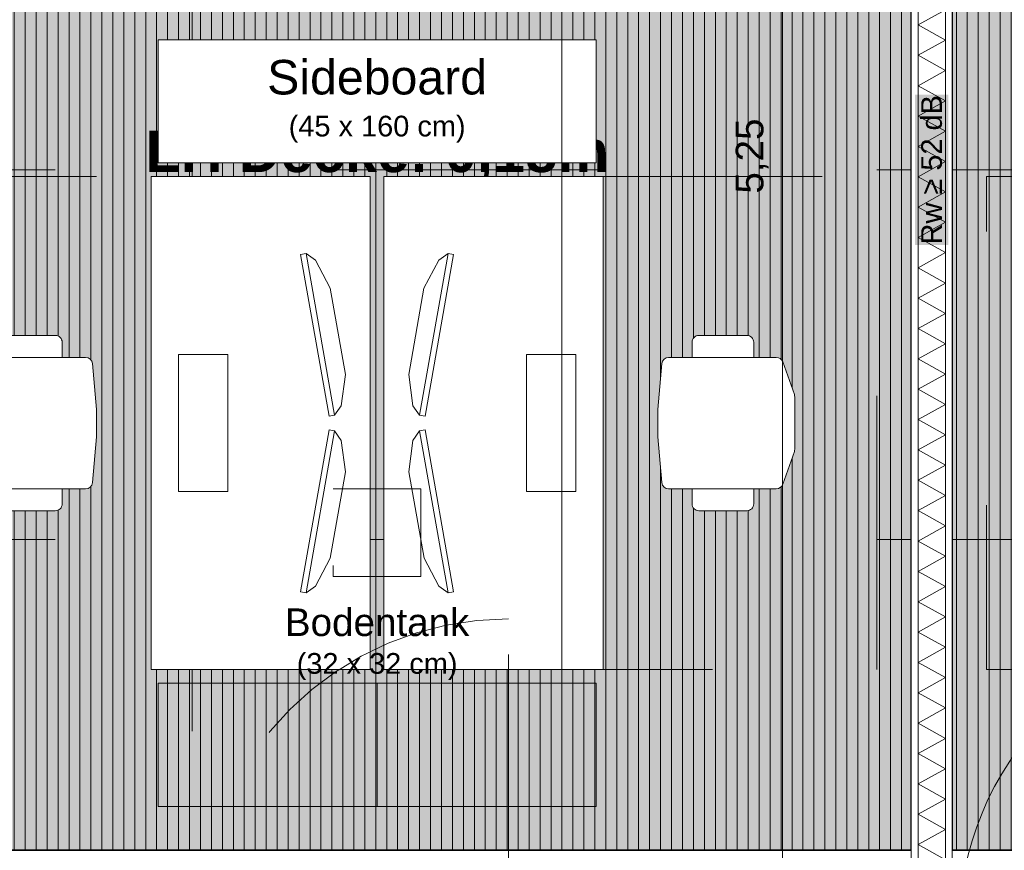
# Model space of a CAD drawing. Header units: metres. Extents: x -111 to 152, y -132 to 99.
# Tile 155 of 256: x -12.78 to -9.18, y -21.38 to -18.35. Entities that reach past the tile are written whole.
import ezdxf

# ---------------------------------------------------------------- set-up
doc = ezdxf.new("R2010")
doc.units = ezdxf.units.M
doc.header["$PDMODE"] = 1
doc.header["$PDSIZE"] = -2
for name, pattern in [('Achsen 01', [5.291531, 3.175, -1.058062, 0.352704, -0.705764]), ('gestrichelt - 01', [2, 1, -1]), ('Raster 01', [2, 1, -1])]:
    doc.linetypes.add(name, pattern=pattern)
doc.layers.get('0').update_dxf_attribs({"lineweight": 25})
for name, color, linetype, lineweight in [('030_Sonnenschutzarbeiten-BLENDSCHUTZ', 7, 'Continuous', 5), ('031_Metallbauarbeiten-340 Innentüren _ Elemente', 7, 'Continuous', 9), ('039_Trockenbauarbeiten-340 Gipskarton', 7, 'Continuous', 9), ('053_Niederspannungsanlagen-Bodentanks', 7, 'gestrichelt - 01', 9), ('_1.35m (3D)', 7, 'Continuous', 9), ('_EG (2D)', 7, 'Continuous', 9), ('_EG - DS (2D)', 7, 'Continuous', 9), ('_GRU (2D)', 7, 'Continuous', 9), ('AV1-Akustikvorgaben-Trennwände', 7, 'Continuous', 5), ('Bemaßung-Bemaßung', 7, 'Continuous', 9)]:
    doc.layers.add(name, color=color, linetype=linetype, lineweight=lineweight)
for name, color, linetype, lineweight, true_color in [('031_Metallbauarbeiten-350 Lamellendecke DS', 7, 'Continuous', 35, 0x666666), ('032_Metallarbeiten-Fenster', 7, 'Continuous', 13, 0x444444), ('039_Trockenbauarbeiten-340 Dämmung', 7, 'Continuous', 9, 0xc0c0c0), ('ACTES-Einrichtung Aufsicht.', 7, 'Continuous', 9, 0xa6a6a6), ('AV1-Achsen', 1, 'Achsen 01', 18, 0xff0000), ('AV1-Bewegungsfläche', 7, 'gestrichelt - 01', 9, 0xd9d9d9), ('AV1-Einrichtung', 7, 'Continuous', 9, 0xa6a6a6), ('AV1-Raster', 7, 'Raster 01', 9, 0xa6a6a6)]:
    doc.layers.add(name, color=color, linetype=linetype, lineweight=lineweight, true_color=true_color)
doc.layers.get('0').freeze()
doc.styles.add('Arial', font='arial.ttf')
doc.styles.add('Arial (bold)', font='arialbd.ttf')
doc.dimstyles.new('COE 50', dxfattribs={"dimtxt": 126.090495, "dimasz": 0.001414, "dimexe": 0.001, "dimexo": 0.01, "dimgap": 0.001, "dimtad": 1, "dimdec": 3, "dimtxsty": 'Arial', "dimblk": 'VW_SLASH-3', "dimblk1": 'VW_SLASH-3', "dimblk2": 'VW_SLASH-3', "dimcen": 0, "dimadec": 3, "dimazin": 0, "dimtfac": 0.8, "dimtdec": 3, "dimtix": 1, "dimtmove": 0, "dimatfit": 0, "dimldrblk": 'VW_SLASH-2', "dimfxl": 0.002, "dimfxlon": 1, "dimfrac": 2, "dimtolj": 1, "dimarcsym": 0})
pattern_1 = [(90, (0, 0), (0.04, 0), [])]

# ---------------------------------------------------------------- blocks, each defined once
blk = doc.blocks.new('Group-2')
at = {"layer": 'AV1-Raster'}
for p, q in [((-12.15, -22.95), (-12.15, 1.35)), ((-10.8, -22.95), (-10.8, 1.35)), ((-9.45, -22.95), (-9.45, 1.35)), ((1.35, -18.9), (-40.5, -18.9)), ((1.35, -20.25), (-40.5, -20.25))]:
    blk.add_line(p, q, dxfattribs=at)
blk = doc.blocks.new('1.35m (3D)')
at = {"layer": 'AV1-Raster', "color": 7}
blk.add_blockref('Group-2', (0, 0), dxfattribs=at)
blk = doc.blocks.new('VW_SLASH-3')
at = {"color": 0, "linetype": 'ByBlock', "lineweight": -2, "transparency": 16777216}
blk.add_line((0, 0), (-1, 0), dxfattribs=at)
at = {"color": 0, "linetype": 'Continuous', "lineweight": 15, "transparency": 16777216, "flags": 128}
blk.add_lwpolyline([(0.5, 0.5), (-0.5, -0.5)], dxfattribs=at)
blk = doc.blocks.new('*D31')
at = {"layer": '030_Sonnenschutzarbeiten-BLENDSCHUTZ', "color": 0, "lineweight": -2}
for p, q in [((-9.375, -22.025), (-9.375, -22.175)), ((-8.225, -22.025), (-8.225, -22.175)), ((-9.3043, -22.125), (-8.2957, -22.125))]:
    blk.add_line(p, q, dxfattribs=at)
at = {"layer": 'Defpoints', "color": 0}
for p in [(-9.375, -21.36), (-8.225, -21.36), (-8.225, -22.125)]:
    blk.add_point(p, dxfattribs=at)
at = {"layer": '030_Sonnenschutzarbeiten-BLENDSCHUTZ', "color": 0, "lineweight": -2, "xscale": 0.070693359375, "yscale": 0.070693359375, "zscale": 0.070693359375, "rotation": 180}
blk.add_blockref('VW_SLASH-3', (-9.375, -22.125), dxfattribs=at)
at = {"layer": '030_Sonnenschutzarbeiten-BLENDSCHUTZ', "color": 0, "lineweight": -2, "xscale": 0.070693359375, "yscale": 0.070693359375, "zscale": 0.070693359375}
blk.add_blockref('VW_SLASH-3', (-8.225, -22.125), dxfattribs=at)
at = {"layer": '030_Sonnenschutzarbeiten-BLENDSCHUTZ', "color": 0, "lineweight": 13, "insert": (-8.8, -21.9992), "char_height": 0.12609, "attachment_point": 5, "style": 'Arial'}
blk.add_mtext('\\A1;1,15', dxfattribs=at)
blk = doc.blocks.new('VW_SLASH-2')
at = {"color": 0, "linetype": 'ByBlock', "lineweight": -2, "transparency": 16777216}
blk.add_line((0, 0), (-1, 0), dxfattribs=at)
at = {"color": 0, "linetype": 'Continuous', "lineweight": 15, "transparency": 16777216, "flags": 128}
blk.add_lwpolyline([(0.5, 0.5), (-0.5, -0.5)], dxfattribs=at)
blk = doc.blocks.new('Group-81')
at = {"layer": 'AV1-Bewegungsfläche', "flags": 128}
blk.add_lwpolyline([(-8.25, -20.725), (-8.25, -18.925), (-9.25, -18.925), (-9.25, -20.725)], close=True, dxfattribs=at)
blk = doc.blocks.new('Group-82')
at = {"color": 255, "transparency": 33554559}
blk.add_wipeout([(-12.9354, -19.825), (-12.9348, -19.7964), (-12.9331, -19.7688), (-12.9304, -19.7423), (-12.9265, -19.7167), (-12.9215, -19.6923), (-12.9155, -19.6688), (-12.9083, -19.6464), (-12.9, -19.625)], dxfattribs=at).dxf.layer = 'ACTES-Einrichtung Aufsicht.'
at = {"layer": 'ACTES-Einrichtung Aufsicht.'}
blk.add_open_spline([(-12.9354, -19.825), (-12.9354, -19.7085), (-12.9, -19.625)], degree=2, dxfattribs=at)
at = {"color": 255, "transparency": 33554559}
blk.add_wipeout([(-12.9354, -19.825), (-12.9348, -19.8536), (-12.9331, -19.8812), (-12.9304, -19.9077), (-12.9265, -19.9333), (-12.9215, -19.9577), (-12.9155, -19.9812), (-12.9083, -20.0036), (-12.9, -20.025)], dxfattribs=at).dxf.layer = 'ACTES-Einrichtung Aufsicht.'
at = {"layer": 'ACTES-Einrichtung Aufsicht.'}
blk.add_open_spline([(-12.9354, -19.825), (-12.9354, -19.9415), (-12.9, -20.025)], degree=2, dxfattribs=at)
at = {"color": 255, "transparency": 33554559}
blk.add_wipeout([(-12.9324, -20.065), (-12.5395, -20.065), (-12.5349, -20.0646), (-12.5305, -20.0633), (-12.5263, -20.0612), (-12.5226, -20.0584), (-12.5195, -20.055), (-12.5171, -20.0511), (-12.5155, -20.0467), (-12.5146, -20.0422), (-12.5, -19.875), (-12.5, -19.775), (-12.5146, -19.6078), (-12.5155, -19.6033), (-12.5171, -19.5989), (-12.5195, -19.595), (-12.5226, -19.5916), (-12.5263, -19.5888), (-12.5305, -19.5867), (-12.5349, -19.5854), (-12.5395, -19.585), (-12.9324, -19.585), (-12.9362, -19.5853), (-12.9399, -19.5862), (-12.9435, -19.5876), (-12.9468, -19.5896), (-12.9497, -19.592), (-12.9523, -19.5949), (-12.9544, -19.5981), (-12.9559, -19.6016), (-12.9985, -19.7209), (-12.9989, -19.7219), (-12.9992, -19.723), (-12.9994, -19.724), (-12.9996, -19.7251), (-12.9998, -19.7261), (-12.9999, -19.7272), (-13, -19.7283), (-13, -19.7293), (-13, -19.9207), (-13, -19.9217), (-12.9999, -19.9228), (-12.9998, -19.9239), (-12.9996, -19.9249), (-12.9994, -19.926), (-12.9992, -19.927), (-12.9989, -19.9281), (-12.9985, -19.9291), (-12.9559, -20.0484), (-12.9544, -20.0519), (-12.9523, -20.0551), (-12.9497, -20.058), (-12.9468, -20.0604), (-12.9435, -20.0624), (-12.9399, -20.0638), (-12.9362, -20.0647)], dxfattribs=at).dxf.layer = 'ACTES-Einrichtung Aufsicht.'
at = {"layer": 'ACTES-Einrichtung Aufsicht.', "flags": 128}
blk.add_lwpolyline([(-12.9324, -20.065), (-12.5395, -20.065, 0.388879), (-12.5146, -20.0422), (-12.5, -19.875), (-12.5, -19.775), (-12.5146, -19.6078, 0.388879), (-12.5395, -19.585), (-12.9324, -19.585, 0.31696), (-12.9559, -19.6016), (-12.9985, -19.7209, 0.085967), (-13, -19.7293), (-13, -19.9207, 0.085967), (-12.9985, -19.9291), (-12.9559, -20.0484, 0.31696), (-12.9324, -20.065)], format="xyb", close=True, dxfattribs=at)
at = {"color": 255, "transparency": 33554559}
for points in [[(-12.85, -19.585), (-12.625, -19.585), (-12.625, -19.53), (-12.6255, -19.5251), (-12.6269, -19.5204), (-12.6292, -19.5161), (-12.6323, -19.5123), (-12.6361, -19.5092), (-12.6404, -19.5069), (-12.6451, -19.5055), (-12.65, -19.505), (-12.825, -19.505), (-12.8299, -19.5055), (-12.8346, -19.5069), (-12.8389, -19.5092), (-12.8427, -19.5123), (-12.8458, -19.5161), (-12.8481, -19.5204), (-12.8495, -19.5251), (-12.85, -19.53)], [(-12.625, -20.065), (-12.85, -20.065), (-12.85, -20.12), (-12.8499, -20.1225), (-12.8495, -20.1249), (-12.8489, -20.1273), (-12.8481, -20.1296), (-12.847, -20.1318), (-12.8458, -20.1339), (-12.8443, -20.1359), (-12.8409, -20.1393), (-12.8389, -20.1408), (-12.8368, -20.142), (-12.8346, -20.1431), (-12.8323, -20.1439), (-12.8299, -20.1445), (-12.8275, -20.1449), (-12.825, -20.145), (-12.65, -20.145), (-12.6451, -20.1445), (-12.6404, -20.1431), (-12.6361, -20.1408), (-12.6323, -20.1377), (-12.6292, -20.1339), (-12.6269, -20.1296), (-12.6255, -20.1249), (-12.625, -20.12)]]:
    blk.add_wipeout(points, dxfattribs=at).dxf.layer = 'ACTES-Einrichtung Aufsicht.'
at = {"layer": 'ACTES-Einrichtung Aufsicht.', "flags": 128}
for points in [[(-12.85, -19.585), (-12.625, -19.585), (-12.625, -19.53, 0.414214), (-12.65, -19.505), (-12.825, -19.505, 0.414214), (-12.85, -19.53)], [(-12.625, -20.065), (-12.85, -20.065), (-12.85, -20.12, 0.414214), (-12.825, -20.145), (-12.65, -20.145, 0.414214), (-12.625, -20.12)]]:
    blk.add_lwpolyline(points, format="xyb", close=True, dxfattribs=at)
blk = doc.blocks.new("Bildschrim 27''")
at = {"color": 255, "transparency": 33554559}
blk.add_wipeout([(-0.085, 0.19), (-0.065, 0.19), (-0.065, -0.41), (-0.085, -0.41)], dxfattribs=at).dxf.layer = 'ACTES-Einrichtung Aufsicht.'
at = {"layer": 'ACTES-Einrichtung Aufsicht.', "flags": 128}
blk.add_lwpolyline([(-0.085, 0.19), (-0.065, 0.19), (-0.065, -0.41), (-0.085, -0.41)], close=True, dxfattribs=at)
at = {"color": 255, "transparency": 33554559}
blk.add_wipeout([(0, 0.05), (0, -0.27), (-0.035, -0.38), (-0.065, -0.41), (-0.065, 0.19), (-0.035, 0.16)], dxfattribs=at).dxf.layer = 'ACTES-Einrichtung Aufsicht.'
at = {"layer": 'ACTES-Einrichtung Aufsicht.', "flags": 128}
blk.add_lwpolyline([(0, 0.05), (0, -0.27), (-0.035, -0.38), (-0.065, -0.41), (-0.065, 0.19), (-0.035, 0.16)], close=True, dxfattribs=at)
blk = doc.blocks.new('Group-83')
at = {"color": 255, "transparency": 33554559}
blk.add_wipeout([(-10.0146, -19.825), (-10.0152, -19.7964), (-10.0169, -19.7688), (-10.0196, -19.7423), (-10.0235, -19.7167), (-10.0285, -19.6923), (-10.0345, -19.6688), (-10.0417, -19.6464), (-10.05, -19.625)], dxfattribs=at).dxf.layer = 'ACTES-Einrichtung Aufsicht.'
at = {"layer": 'ACTES-Einrichtung Aufsicht.'}
blk.add_open_spline([(-10.0146, -19.825), (-10.0146, -19.7085), (-10.05, -19.625)], degree=2, dxfattribs=at)
at = {"color": 255, "transparency": 33554559}
blk.add_wipeout([(-10.0146, -19.825), (-10.0152, -19.8536), (-10.0169, -19.8812), (-10.0196, -19.9077), (-10.0235, -19.9333), (-10.0285, -19.9577), (-10.0345, -19.9812), (-10.0417, -20.0036), (-10.05, -20.025)], dxfattribs=at).dxf.layer = 'ACTES-Einrichtung Aufsicht.'
at = {"layer": 'ACTES-Einrichtung Aufsicht.'}
blk.add_open_spline([(-10.0146, -19.825), (-10.0146, -19.9415), (-10.05, -20.025)], degree=2, dxfattribs=at)
at = {"color": 255, "transparency": 33554559}
blk.add_wipeout([(-10.0176, -20.065), (-10.4105, -20.065), (-10.4151, -20.0646), (-10.4195, -20.0633), (-10.4237, -20.0612), (-10.4274, -20.0584), (-10.4305, -20.055), (-10.4329, -20.0511), (-10.4345, -20.0467), (-10.4354, -20.0422), (-10.45, -19.875), (-10.45, -19.775), (-10.4354, -19.6078), (-10.4345, -19.6033), (-10.4329, -19.5989), (-10.4305, -19.595), (-10.4274, -19.5916), (-10.4237, -19.5888), (-10.4195, -19.5867), (-10.4151, -19.5854), (-10.4105, -19.585), (-10.0176, -19.585), (-10.0138, -19.5853), (-10.0101, -19.5862), (-10.0065, -19.5876), (-10.0032, -19.5896), (-10.0003, -19.592), (-9.9977, -19.5949), (-9.9956, -19.5981), (-9.9941, -19.6016), (-9.9515, -19.7209), (-9.9511, -19.7219), (-9.9508, -19.723), (-9.9506, -19.724), (-9.9504, -19.7251), (-9.9502, -19.7261), (-9.9501, -19.7272), (-9.95, -19.7283), (-9.95, -19.7293), (-9.95, -19.9207), (-9.95, -19.9217), (-9.9501, -19.9228), (-9.9502, -19.9239), (-9.9504, -19.9249), (-9.9506, -19.926), (-9.9508, -19.927), (-9.9511, -19.9281), (-9.9515, -19.9291), (-9.9941, -20.0484), (-9.9956, -20.0519), (-9.9977, -20.0551), (-10.0003, -20.058), (-10.0032, -20.0604), (-10.0065, -20.0624), (-10.0101, -20.0638), (-10.0138, -20.0647)], dxfattribs=at).dxf.layer = 'ACTES-Einrichtung Aufsicht.'
at = {"layer": 'ACTES-Einrichtung Aufsicht.', "flags": 128}
blk.add_lwpolyline([(-10.0176, -20.065), (-10.4105, -20.065, -0.388879), (-10.4354, -20.0422), (-10.45, -19.875), (-10.45, -19.775), (-10.4354, -19.6078, -0.388879), (-10.4105, -19.585), (-10.0176, -19.585, -0.31696), (-9.9941, -19.6016), (-9.9515, -19.7209, -0.085967), (-9.95, -19.7293), (-9.95, -19.9207, -0.085967), (-9.9515, -19.9291), (-9.9941, -20.0484, -0.31696), (-10.0176, -20.065)], format="xyb", close=True, dxfattribs=at)
at = {"color": 255, "transparency": 33554559}
for points in [[(-10.1, -19.585), (-10.325, -19.585), (-10.325, -19.53), (-10.3245, -19.5251), (-10.3231, -19.5204), (-10.3208, -19.5161), (-10.3177, -19.5123), (-10.3139, -19.5092), (-10.3096, -19.5069), (-10.3049, -19.5055), (-10.3, -19.505), (-10.125, -19.505), (-10.1201, -19.5055), (-10.1154, -19.5069), (-10.1111, -19.5092), (-10.1073, -19.5123), (-10.1042, -19.5161), (-10.1019, -19.5204), (-10.1005, -19.5251), (-10.1, -19.53)], [(-10.325, -20.065), (-10.1, -20.065), (-10.1, -20.12), (-10.1001, -20.1225), (-10.1005, -20.1249), (-10.1011, -20.1273), (-10.1019, -20.1296), (-10.103, -20.1318), (-10.1042, -20.1339), (-10.1057, -20.1359), (-10.1091, -20.1393), (-10.1111, -20.1408), (-10.1132, -20.142), (-10.1154, -20.1431), (-10.1177, -20.1439), (-10.1201, -20.1445), (-10.1225, -20.1449), (-10.125, -20.145), (-10.3, -20.145), (-10.3049, -20.1445), (-10.3096, -20.1431), (-10.3139, -20.1408), (-10.3177, -20.1377), (-10.3208, -20.1339), (-10.3231, -20.1296), (-10.3245, -20.1249), (-10.325, -20.12)]]:
    blk.add_wipeout(points, dxfattribs=at).dxf.layer = 'ACTES-Einrichtung Aufsicht.'
at = {"layer": 'ACTES-Einrichtung Aufsicht.', "flags": 128}
for points in [[(-10.1, -19.585), (-10.325, -19.585), (-10.325, -19.53, -0.414214), (-10.3, -19.505), (-10.125, -19.505, -0.414214), (-10.1, -19.53)], [(-10.325, -20.065), (-10.1, -20.065), (-10.1, -20.12, -0.414214), (-10.125, -20.145), (-10.3, -20.145, -0.414214), (-10.325, -20.12)]]:
    blk.add_lwpolyline(points, format="xyb", close=True, dxfattribs=at)
blk = doc.blocks.new('Group-84')
at = {"layer": 'AV1-Bewegungsfläche', "flags": 128}
for points in [[(-12.3, -20.725), (-12.3, -18.925), (-13.3, -18.925), (-13.3, -20.725)], [(-9.65, -20.725), (-9.65, -18.925), (-10.65, -18.925), (-10.65, -20.725)]]:
    blk.add_lwpolyline(points, close=True, dxfattribs=at)
at = {"color": 255, "transparency": 33554559}
blk.add_wipeout([(-12.275, -18.875), (-12.275, -18.425), (-10.675, -18.425), (-10.675, -18.875)], dxfattribs=at).dxf.layer = 'AV1-Einrichtung'
at = {"layer": 'AV1-Einrichtung', "flags": 128}
blk.add_lwpolyline([(-12.275, -18.875), (-12.275, -18.425), (-10.675, -18.425), (-10.675, -18.875)], close=True, dxfattribs=at)
at = {"layer": 'ACTES-Einrichtung Aufsicht.'}
for name in ['Group-82', 'Group-83']:
    blk.add_blockref(name, (0, 0), dxfattribs=at)
at = {"color": 255, "transparency": 33554559}
for points in [[(-11.5, -20.725), (-12.3, -20.725), (-12.3, -18.925), (-11.5, -18.925)], [(-10.65, -20.725), (-11.45, -20.725), (-11.45, -18.925), (-10.65, -18.925)]]:
    blk.add_wipeout(points, dxfattribs=at).dxf.layer = 'AV1-Einrichtung'
at = {"layer": 'AV1-Einrichtung', "flags": 128}
for points in [[(-11.5, -20.725), (-12.3, -20.725), (-12.3, -18.925), (-11.5, -18.925)], [(-10.65, -20.725), (-11.45, -20.725), (-11.45, -18.925), (-10.65, -18.925)]]:
    blk.add_lwpolyline(points, close=True, dxfattribs=at)
at = {"layer": 'AV1-Einrichtung', "color": 7}
for p, rotation in [((-11.6375, -19.3815), 9.999999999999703), ((-11.5993, -20.0519), 350.0000000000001)]:
    blk.add_blockref("Bildschrim 27''", p, dxfattribs=dict(at, rotation=rotation))
at = {"layer": 'AV1-Einrichtung', "color": 7, "xscale": -1}
for p, rotation in [((-11.3125, -19.3815), 350.0000000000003), ((-11.3507, -20.0519), 9.999999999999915)]:
    blk.add_blockref("Bildschrim 27''", p, dxfattribs=dict(at, rotation=rotation))
at = {"color": 255, "transparency": 33554559}
for points in [[(-12.02, -20.075), (-12.2, -20.075), (-12.2, -19.575), (-12.02, -19.575)], [(-10.75, -20.075), (-10.93, -20.075), (-10.93, -19.575), (-10.75, -19.575)]]:
    blk.add_wipeout(points, dxfattribs=at).dxf.layer = 'ACTES-Einrichtung Aufsicht.'
at = {"layer": 'ACTES-Einrichtung Aufsicht.', "flags": 128}
for points in [[(-12.02, -20.075), (-12.2, -20.075), (-12.2, -19.575), (-12.02, -19.575)], [(-10.75, -20.075), (-10.93, -20.075), (-10.93, -19.575), (-10.75, -19.575)]]:
    blk.add_lwpolyline(points, close=True, dxfattribs=at)
blk = doc.blocks.new('Group-135')
at = {"color": 255, "linetype": 'Continuous', "lineweight": 5}
blk.add_wipeout([(-9.4, -21.475), (-9.4, -16.2), (-9.5, -16.2), (-9.5, -21.475)], dxfattribs=at).dxf.layer = '039_Trockenbauarbeiten-340 Dämmung'
blk = doc.blocks.new('Group-136')
at = {"layer": '039_Trockenbauarbeiten-340 Dämmung', "transparency": 33554687, "flags": 128}
blk.add_lwpolyline([(-9.4, -21.4196), (-9.5, -21.3642), (-9.4, -21.3087), (-9.5, -21.2533), (-9.4, -21.1979), (-9.5, -21.1425), (-9.4, -21.087), (-9.5, -21.0316), (-9.4, -20.9762), (-9.5, -20.9208), (-9.4, -20.8653), (-9.5, -20.8099), (-9.4, -20.7545), (-9.5, -20.6991), (-9.4, -20.6436), (-9.5, -20.5882), (-9.4, -20.5328), (-9.5, -20.4774), (-9.4, -20.422), (-9.5, -20.3665), (-9.4, -20.3111), (-9.5, -20.2557), (-9.4, -20.2003), (-9.5, -20.1448), (-9.4, -20.0894), (-9.5, -20.034), (-9.4, -19.9786), (-9.5, -19.9231), (-9.4, -19.8677), (-9.5, -19.8123), (-9.4, -19.7569), (-9.5, -19.7014), (-9.4, -19.646), (-9.5, -19.5906), (-9.4, -19.5352), (-9.5, -19.4798), (-9.4, -19.4243), (-9.5, -19.3689), (-9.4, -19.3135), (-9.5, -19.2581), (-9.4, -19.2026), (-9.5, -19.1472), (-9.4, -19.0918), (-9.5, -19.0364), (-9.4, -18.9809), (-9.5, -18.9255), (-9.4, -18.8701), (-9.5, -18.8147), (-9.4, -18.7592), (-9.5, -18.7038), (-9.4, -18.6484), (-9.5, -18.593), (-9.4, -18.5376), (-9.5, -18.4821), (-9.4, -18.4267), (-9.5, -18.3713), (-9.4, -18.3159)], dxfattribs=at)
blk = doc.blocks.new('Group-137')
at = {"layer": '039_Trockenbauarbeiten-340 Dämmung'}
blk.add_blockref('Group-135', (0, 0), dxfattribs=at)
at = {"layer": '039_Trockenbauarbeiten-340 Dämmung', "transparency": 33554687}
blk.add_blockref('Group-136', (0, 0), dxfattribs=at)
blk = doc.blocks.new('*D494')
at = {"layer": 'Bemaßung-Bemaßung', "color": 0, "lineweight": -2}
for p, q in [((-13.425, -23.175), (-13.425, -23.325)), ((-9.525, -23.175), (-9.525, -23.325)), ((-9.5957, -23.275), (-13.3543, -23.275))]:
    blk.add_line(p, q, dxfattribs=at)
at = {"layer": 'Defpoints', "color": 0}
for p in [(-13.425, -17.5375), (-9.525, -18.85), (-13.425, -23.275)]:
    blk.add_point(p, dxfattribs=at)
at = {"layer": 'Bemaßung-Bemaßung', "color": 0, "lineweight": -2, "xscale": 0.070693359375, "yscale": 0.070693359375, "zscale": 0.070693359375, "rotation": 180}
blk.add_blockref('VW_SLASH-3', (-13.425, -23.275), dxfattribs=at)
at = {"layer": 'Bemaßung-Bemaßung', "color": 0, "lineweight": -2, "xscale": 0.070693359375, "yscale": 0.070693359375, "zscale": 0.070693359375}
blk.add_blockref('VW_SLASH-3', (-9.525, -23.275), dxfattribs=at)
at = {"layer": 'Bemaßung-Bemaßung', "color": 0, "insert": (-11.475, -23.1492), "char_height": 0.12609, "attachment_point": 5, "style": 'Arial'}
blk.add_mtext('\\A1;3,90', dxfattribs=at)
blk = doc.blocks.new('*D495')
at = {"layer": 'Bemaßung-Bemaßung', "color": 0, "lineweight": -2}
for p, q in [((-9.525, -23.175), (-9.525, -23.325)), ((-9.375, -23.175), (-9.375, -23.325)), ((-9.5957, -23.275), (-9.6664, -23.275)), ((-9.375, -23.275), (-9.525, -23.275)), ((-9.3043, -23.275), (-9.2336, -23.275))]:
    blk.add_line(p, q, dxfattribs=at)
at = {"layer": 'Defpoints', "color": 0}
for p in [(-9.525, -18.85), (-9.375, -18.85), (-9.525, -23.275)]:
    blk.add_point(p, dxfattribs=at)
at = {"layer": 'Bemaßung-Bemaßung', "color": 0, "lineweight": -2, "xscale": 0.070693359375, "yscale": 0.070693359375, "zscale": 0.070693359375}
blk.add_blockref('VW_SLASH-3', (-9.525, -23.275), dxfattribs=at)
at = {"layer": 'Bemaßung-Bemaßung', "color": 0, "lineweight": -2, "xscale": 0.070693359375, "yscale": 0.070693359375, "zscale": 0.070693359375, "rotation": 180}
blk.add_blockref('VW_SLASH-3', (-9.375, -23.275), dxfattribs=at)
at = {"layer": 'Bemaßung-Bemaßung', "color": 0, "insert": (-9.45, -23.5931), "char_height": 0.12609, "attachment_point": 5, "style": 'Arial'}
blk.add_mtext('\\A1;15', dxfattribs=at)
blk = doc.blocks.new('*D496')
at = {"layer": 'Bemaßung-Bemaßung', "color": 0, "lineweight": -2}
for p, q in [((-9.375, -23.175), (-9.375, -23.325)), ((-5.525, -23.175), (-5.525, -23.325)), ((-5.5957, -23.275), (-9.3043, -23.275))]:
    blk.add_line(p, q, dxfattribs=at)
at = {"layer": 'Defpoints', "color": 0}
for p in [(-9.375, -18.85), (-5.525, -18.9), (-9.375, -23.275)]:
    blk.add_point(p, dxfattribs=at)
at = {"layer": 'Bemaßung-Bemaßung', "color": 0, "lineweight": -2, "xscale": 0.070693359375, "yscale": 0.070693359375, "zscale": 0.070693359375, "rotation": 180}
blk.add_blockref('VW_SLASH-3', (-9.375, -23.275), dxfattribs=at)
at = {"layer": 'Bemaßung-Bemaßung', "color": 0, "lineweight": -2, "xscale": 0.070693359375, "yscale": 0.070693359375, "zscale": 0.070693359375}
blk.add_blockref('VW_SLASH-3', (-5.525, -23.275), dxfattribs=at)
at = {"layer": 'Bemaßung-Bemaßung', "color": 0, "insert": (-7.45, -23.1492), "char_height": 0.12609, "attachment_point": 5, "style": 'Arial'}
blk.add_mtext('\\A1;3,85', dxfattribs=at)
blk = doc.blocks.new('Bodentank Elektro 01')
at = {"layer": '053_Niederspannungsanlagen-Bodentanks', "flags": 128}
blk.add_lwpolyline([(-0.16, 0.16), (0.16, 0.16), (0.16, -0.16), (-0.16, -0.16)], close=True, dxfattribs=at)
at = {"layer": '053_Niederspannungsanlagen-Bodentanks', "insert": (0, -0.2768), "char_height": 0.100872, "attachment_point": 2, "line_spacing_factor": 0.969122, "style": 'Arial'}
blk.add_mtext('Bodentank\\P{\\H0.75x;(32 x 32 cm)}', dxfattribs=at)
blk = doc.blocks.new('Group-305')
at = {"layer": '032_Metallarbeiten-Fenster', "linetype": 'Continuous', "lineweight": 0}
for points in [[(-8.3, -21.67), (-8.3, -21.77), (-9.35, -21.77), (-9.35, -21.67)], [(-9.3, -21.745), (-9.35, -21.745), (-9.35, -21.67), (-9.3, -21.67)], [(-8.3, -21.67), (-9.3255, -21.67), (-9.3255, -21.745), (-8.3, -21.745)], [(-8.25, -21.745), (-8.3, -21.745), (-8.3, -21.67), (-8.25, -21.67)], [(-10.665, -21.785), (-10.6, -21.785), (-10.6, -21.695), (-10.665, -21.695)], [(-9.6, -21.785), (-10.6, -21.785), (-10.6, -21.695), (-9.6, -21.695)], [(-9.45, -21.785), (-9.6, -21.785), (-9.6, -21.695), (-9.45, -21.695)], [(-9.45, -21.785), (-9.3, -21.785), (-9.3, -21.695), (-9.45, -21.695)], [(-9.3, -21.785), (-8.3, -21.785), (-8.3, -21.695), (-9.3, -21.695)], [(-8.235, -21.785), (-8.3, -21.785), (-8.3, -21.695), (-8.235, -21.695)]]:
    blk.add_hatch(color=7, dxfattribs=at).paths.add_polyline_path(points)
at = {"layer": '032_Metallarbeiten-Fenster', "color": 7, "lineweight": 18}
for p, q in [((-8.3, -21.7075), (-9.375, -21.7075)), ((-9.3, -21.7075), (-8.3, -21.7075)), ((-10.6, -21.7325), (-9.6, -21.7325))]:
    blk.add_line(p, q, dxfattribs=at)
at = {"layer": '032_Metallarbeiten-Fenster', "color": 7, "linetype": 'gestrichelt - 01', "lineweight": 18, "transparency": 33554687, "flags": 128}
blk.add_lwpolyline([(-8.25, -21.67), (-8.25, -20.57, 0.414214), (-9.35, -21.67)], format="xyb", dxfattribs=at)
at = {"layer": '032_Metallarbeiten-Fenster', "color": 7, "lineweight": 18, "flags": 128}
for points in [[(-8.3, -21.67), (-8.3, -21.77), (-9.35, -21.77), (-9.35, -21.67)], [(-9.3, -21.745), (-9.35, -21.745), (-9.35, -21.67), (-9.3, -21.67)], [(-8.3, -21.67), (-9.3255, -21.67), (-9.3255, -21.745), (-8.3, -21.745)], [(-8.25, -21.745), (-8.3, -21.745), (-8.3, -21.67), (-8.25, -21.67)], [(-10.665, -21.785), (-10.6, -21.785), (-10.6, -21.695), (-10.665, -21.695)], [(-9.6, -21.785), (-10.6, -21.785), (-10.6, -21.695), (-9.6, -21.695)], [(-9.45, -21.785), (-9.6, -21.785), (-9.6, -21.695), (-9.45, -21.695)], [(-9.45, -21.785), (-9.3, -21.785), (-9.3, -21.695), (-9.45, -21.695)], [(-9.3, -21.785), (-8.3, -21.785), (-8.3, -21.695), (-9.3, -21.695)], [(-8.235, -21.785), (-8.3, -21.785), (-8.3, -21.695), (-8.235, -21.695)]]:
    blk.add_lwpolyline(points, close=True, dxfattribs=at)
blk = doc.blocks.new('Group-376')
at = {"layer": '032_Metallarbeiten-Fenster', "linetype": 'Continuous', "lineweight": 0}
for points in [[(-12.075, -21.745), (-12.125, -21.745), (-12.125, -21.67), (-12.075, -21.67)], [(-11.045, -21.745), (-12.075, -21.745), (-12.075, -21.67), (-11.045, -21.67)], [(-10.995, -21.745), (-11.045, -21.745), (-11.045, -21.67), (-10.995, -21.67)], [(-13.365, -21.785), (-13.28, -21.785), (-13.28, -21.695), (-13.365, -21.695)], [(-11.02, -21.695), (-11.02, -21.785), (-13.28, -21.785), (-13.28, -21.695)], [(-12.075, -21.77), (-12.225, -21.77), (-12.225, -21.695), (-12.075, -21.695)], [(-10.935, -21.785), (-11.02, -21.785), (-11.02, -21.695), (-10.935, -21.695)]]:
    blk.add_hatch(color=7, dxfattribs=at).paths.add_polyline_path(points)
at = {"layer": '032_Metallarbeiten-Fenster', "color": 7, "linetype": 'gestrichelt - 01', "lineweight": 18, "transparency": 33554687}
blk.add_line((-10.995, -21.67), (-10.995, -20.54), dxfattribs=at)
at = {"layer": '032_Metallarbeiten-Fenster', "color": 7, "lineweight": 18}
for p, q in [((-11.045, -21.7075), (-12.075, -21.7075)), ((-13.28, -21.7262), (-12.225, -21.7262))]:
    blk.add_line(p, q, dxfattribs=at)
at = {"layer": '032_Metallarbeiten-Fenster', "color": 7, "lineweight": 18, "flags": 128}
for points in [[(-12.075, -21.745), (-12.125, -21.745), (-12.125, -21.67), (-12.075, -21.67)], [(-11.045, -21.745), (-12.075, -21.745), (-12.075, -21.67), (-11.045, -21.67)], [(-10.995, -21.745), (-11.045, -21.745), (-11.045, -21.67), (-10.995, -21.67)], [(-13.365, -21.785), (-13.28, -21.785), (-13.28, -21.695), (-13.365, -21.695)], [(-11.02, -21.695), (-11.02, -21.785), (-13.28, -21.785), (-13.28, -21.695)], [(-12.075, -21.77), (-12.225, -21.77), (-12.225, -21.695), (-12.075, -21.695)], [(-10.935, -21.785), (-11.02, -21.785), (-11.02, -21.695), (-10.935, -21.695)]]:
    blk.add_lwpolyline(points, close=True, dxfattribs=at)
at = {"layer": '032_Metallarbeiten-Fenster', "color": 7, "linetype": 'gestrichelt - 01', "lineweight": 18, "transparency": 33554687}
blk.add_arc((-10.995, -21.67), 1.13, 90.0004, 180, dxfattribs=at)
blk = doc.blocks.new('*D1649')
at = {"layer": '031_Metallbauarbeiten-340 Innentüren _ Elemente', "color": 0, "linetype": 'Continuous', "lineweight": -2, "transparency": 33554687}
for p, q in [((-9.895, -16.225), (-10.045, -16.225)), ((-9.995, -21.4043), (-9.995, -16.2957)), ((-9.895, -21.475), (-10.045, -21.475))]:
    blk.add_line(p, q, dxfattribs=at)
at = {"layer": 'Defpoints', "color": 0, "transparency": 33554687}
for p in [(-9.995, -16.225), (-9.525, -16.225), (-9.525, -21.475)]:
    blk.add_point(p, dxfattribs=at)
at = {"layer": '031_Metallbauarbeiten-340 Innentüren _ Elemente', "color": 0, "lineweight": -2, "xscale": 0.070693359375, "yscale": 0.070693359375, "zscale": 0.070693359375}
for p, rotation in [((-9.995, -16.225), 90), ((-9.995, -21.475), 270)]:
    blk.add_blockref('VW_SLASH-3', p, dxfattribs=dict(at, rotation=rotation))
at = {"layer": '031_Metallbauarbeiten-340 Innentüren _ Elemente', "color": 0, "lineweight": 25, "transparency": 33554687, "insert": (-10.1056, -18.85), "char_height": 0.10087, "attachment_point": 5, "rotation": 90, "style": 'Arial'}
blk.add_mtext('\\A1;5,25', dxfattribs=at)
blk = doc.blocks.new('Group-711')
at = {"layer": 'AV1-Achsen'}
blk.add_line((-10.8, -26.5), (-10.8, 4.9), dxfattribs=at)
blk = doc.blocks.new('GRU (2D)')
at = {"layer": 'AV1-Achsen', "color": 7}
blk.add_blockref('Group-711', (0, 0), dxfattribs=at)
blk = doc.blocks.new('EG - DS (2D)')
at = {"layer": '031_Metallbauarbeiten-350 Lamellendecke DS', "linetype": 'Continuous', "lineweight": 0, "transparency": 33554508}
for points in [[(-13.375, -16.2), (-13.375, -21.385), (-9.525, -21.385), (-9.525, -16.2), (-10.6356, -16.2), (-10.6356, -16.3474), (-10.9317, -16.3474), (-10.9317, -16.2)], [(-9.375, -16.2246), (-5.525, -16.2246), (-5.525, -21.385), (-9.375, -21.385)]]:
    blk.add_hatch(color=254, dxfattribs=at).paths.add_polyline_path(points)
at = {"layer": '031_Metallbauarbeiten-350 Lamellendecke DS', "linetype": 'Continuous', "lineweight": 9, "transparency": 33554508}
h = blk.add_hatch(dxfattribs=at)
h.set_pattern_fill('Lamellendecke', color=252, style=0, pattern_type=2)
h.set_pattern_definition(pattern_1)
h.paths.add_polyline_path([(-13.375, -16.2), (-13.375, -21.385), (-9.525, -21.385), (-9.525, -16.2), (-10.6356, -16.2), (-10.6356, -16.3474), (-10.9317, -16.3474), (-10.9317, -16.2)])
h = blk.add_hatch(dxfattribs=at)
h.set_pattern_fill('Lamellendecke', color=252, style=0, pattern_type=2)
h.set_pattern_definition(pattern_1)
h.paths.add_polyline_path([(-9.375, -16.2246), (-5.525, -16.2246), (-5.525, -21.385), (-9.375, -21.385)])
at = {"layer": '031_Metallbauarbeiten-350 Lamellendecke DS', "flags": 128}
for points in [[(-13.375, -16.2), (-13.375, -21.385), (-9.525, -21.385), (-9.525, -16.2), (-10.6356, -16.2), (-10.6356, -16.3474), (-10.9317, -16.3474), (-10.9317, -16.2)], [(-9.375, -16.2246), (-5.525, -16.2246), (-5.525, -21.385), (-9.375, -21.385)]]:
    blk.add_lwpolyline(points, close=True, dxfattribs=at)
at = {"layer": '031_Metallbauarbeiten-350 Lamellendecke DS', "insert": (-11.475, -18.85), "char_height": 0.151309, "attachment_point": 5, "line_spacing_factor": 0.969122, "style": 'Arial (bold)'}
blk.add_mtext('LH Decke: 0,18m', dxfattribs=at)
at = {"layer": '030_Sonnenschutzarbeiten-BLENDSCHUTZ', "color": 7, "lineweight": 13}
dim = blk.add_linear_dim(base=(-8.225, -22.125), p1=(-9.375, -21.36), p2=(-8.225, -21.36), text='1,15', dimstyle='COE 50', override={"dimtxt": 0.12609, "dimasz": 0.070693, "dimexe": 0.05, "dimgap": 0.05, "dimpost": '<>', "dimtxsty": 'Arial', "dimtmove": 2, "dimfxl": 0.1}, dxfattribs=at)
dim.commit()
dim.dimension.update_dxf_attribs({"geometry": '*D31', "text_midpoint": (-8.8, -21.9992)})
blk = doc.blocks.new('EG (2D)')
at = {"layer": 'AV1-Einrichtung', "flags": 128}
for points in [[(-12.275, -20.775), (-11.475, -20.775), (-11.475, -21.225), (-12.275, -21.225)], [(-11.475, -20.775), (-10.675, -20.775), (-10.675, -21.225), (-11.475, -21.225)]]:
    blk.add_lwpolyline(points, close=True, dxfattribs=at)
at = {"layer": 'AV1-Einrichtung', "color": 7}
for name in ['Group-84', 'Group-81']:
    blk.add_blockref(name, (0, 0), dxfattribs=at)
at = {"color": 255}
blk.add_wipeout([(-9.4, -21.475), (-9.4, -16.2), (-9.5, -16.2), (-9.5, -21.475)], dxfattribs=at).dxf.layer = '039_Trockenbauarbeiten-340 Dämmung'
at = {"layer": '039_Trockenbauarbeiten-340 Dämmung', "flags": 128}
blk.add_lwpolyline([(-9.4, -21.475), (-9.4, -16.2), (-9.5, -16.2), (-9.5, -21.475)], close=True, dxfattribs=at)
at = {"layer": '032_Metallarbeiten-Fenster', "color": 7}
blk.add_blockref('Group-376', (0, 0), dxfattribs=at)
at = {"layer": '053_Niederspannungsanlagen-Bodentanks', "color": 7}
blk.add_blockref('Bodentank Elektro 01', (-11.475, -20.225), dxfattribs=at)
at = {"layer": 'AV1-Einrichtung', "insert": (-11.475, -18.65), "char_height": 0.12609, "attachment_point": 5, "line_spacing_factor": 0.969122, "style": 'Arial'}
blk.add_mtext('Sideboard\\P{\\H0.6x;(45 x 160 cm)}', dxfattribs=at)
at = {"layer": '039_Trockenbauarbeiten-340 Dämmung', "color": 7, "transparency": 33554687}
blk.add_blockref('Group-137', (0, 0), dxfattribs=at)
at = {"color": 255}
for points in [[(-9.5, -16.2), (-9.525, -16.2), (-9.525, -21.475), (-9.5, -21.475)], [(-9.375, -16.2), (-9.4, -16.2), (-9.4, -21.475), (-9.375, -21.475)]]:
    blk.add_wipeout(points, dxfattribs=at).dxf.layer = '039_Trockenbauarbeiten-340 Gipskarton'
at = {"layer": '039_Trockenbauarbeiten-340 Gipskarton', "flags": 128}
for points in [[(-9.5, -16.2), (-9.525, -16.2), (-9.525, -21.475), (-9.5, -21.475)], [(-9.375, -16.2), (-9.4, -16.2), (-9.4, -21.475), (-9.375, -21.475)]]:
    blk.add_lwpolyline(points, close=True, dxfattribs=at)
at = {"layer": 'AV1-Akustikvorgaben-Trennwände', "color": 7}
blk.add_solid([(-9.3891, -19.1742), (-9.3891, -18.6258), (-9.5109, -19.1742), (-9.5109, -18.6258)], dxfattribs=at)
blk.add_solid([(-9.3891, -19.1742), (-9.3891, -18.6258), (-9.5109, -19.1742), (-9.5109, -18.6258)], dxfattribs=at)
at = {"layer": '032_Metallarbeiten-Fenster', "color": 7}
blk.add_blockref('Group-305', (0, 0), dxfattribs=at)
at = {"layer": 'AV1-Akustikvorgaben-Trennwände', "insert": (-9.45, -18.9), "char_height": 0.07565, "attachment_point": 5, "rotation": 90, "line_spacing_factor": 0.971931, "style": 'Arial'}
blk.add_mtext('Rw ≥ 52 dB', dxfattribs=at)
at = {"layer": '031_Metallbauarbeiten-340 Innentüren _ Elemente', "color": 7, "linetype": 'Continuous', "lineweight": 25, "transparency": 33554687}
dim = blk.add_linear_dim(base=(-9.995, -16.225), p1=(-9.525, -21.475), p2=(-9.525, -16.225), angle=270, text='5,25', dimstyle='COE 50', override={"dimtxt": 0.100872, "dimasz": 0.070693, "dimexe": 0.05, "dimgap": 0.05, "dimpost": '<>', "dimtxsty": 'Arial', "dimtmove": 2, "dimfxl": 0.1}, dxfattribs=at)
dim.commit()
dim.dimension.update_dxf_attribs({"geometry": '*D1649', "text_midpoint": (-10.1056, -18.85)})
at = {"layer": 'Bemaßung-Bemaßung'}
for base, p1, p2, text, override, picture, middle in [((-13.425, -23.275), (-9.525, -18.85), (-13.425, -17.5375), '3,90', {"dimtxt": 0.12609, "dimasz": 0.070693, "dimexe": 0.05, "dimgap": 0.05, "dimpost": '<>', "dimtxsty": 'Arial', "dimtmove": 2, "dimfxl": 0.1}, '*D494', (-11.475, -23.1492)), ((-9.525, -23.275), (-9.375, -18.85), (-9.525, -18.85), '15', {"dimtxt": 0.12609, "dimasz": 0.070693, "dimexe": 0.05, "dimgap": 0.05, "dimpost": '<>', "dimtxsty": 'Arial', "dimtix": 0, "dimtmove": 2, "dimfxl": 0.1}, '*D495', (-9.45, -23.5931)), ((-9.375, -23.275), (-5.525, -18.9), (-9.375, -18.85), '3,85', {"dimtxt": 0.12609, "dimasz": 0.070693, "dimexe": 0.05, "dimgap": 0.05, "dimpost": '<>', "dimtxsty": 'Arial', "dimtmove": 2, "dimfxl": 0.1}, '*D496', (-7.45, -23.1492))]:
    dim = blk.add_linear_dim(base=base, p1=p1, p2=p2, text=text, dimstyle='COE 50', override=override, dxfattribs=at)
    dim.commit()
    dim.dimension.update_dxf_attribs({"geometry": picture, "text_midpoint": middle})

msp = doc.modelspace()

# ---------------------------------------------------------------- block references
at = {"layer": '_1.35m (3D)'}
msp.add_blockref('1.35m (3D)', (0, 0), dxfattribs=at)

# ---------------------------------------------------------------- next in the draw order: block references
at = {"layer": '_EG - DS (2D)'}
msp.add_blockref('EG - DS (2D)', (0, 0), dxfattribs=at)

# ---------------------------------------------------------------- next in the draw order: block references
at = {"layer": '_EG (2D)'}
msp.add_blockref('EG (2D)', (0, 0), dxfattribs=at)

# ---------------------------------------------------------------- next in the draw order: block references
at = {"layer": '_GRU (2D)'}
msp.add_blockref('GRU (2D)', (0, 0), dxfattribs=at)

doc.saveas('drawing.dxf')
